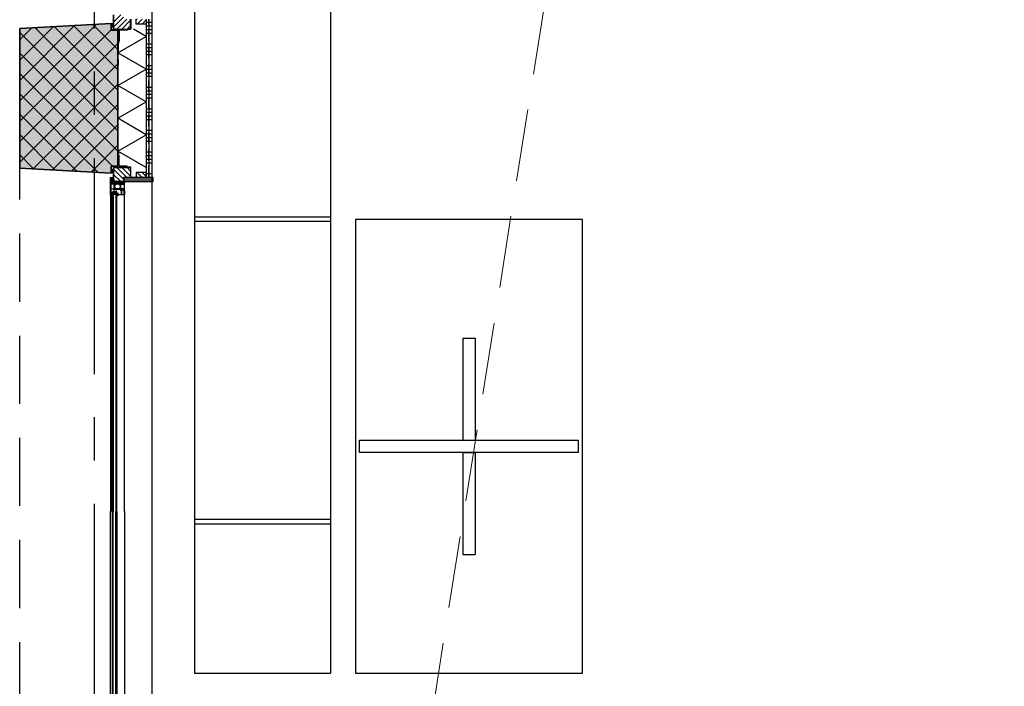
# Model space of a CAD drawing. Header units: millimetres. Extents: x 111285 to 237437, y -9513 to 52045.
# Tile 16 of 117: x 126152 to 130491, y 8670 to 11608. Entities that reach past the tile are written whole.
import ezdxf

# ---------------------------------------------------------------- set-up
doc = ezdxf.new("R2010")
doc.units = ezdxf.units.MM
doc.header["$LTSCALE"] = 100
for name, pattern in [('CENTER', [50.8, 31.75, -6.35, 6.35, -6.35]), ('DASHED', [0.75, 0.5, -0.25]), ('DASHED3', [4.5, 3, -1.5]), ('HIDDEN', [9.525, 6.35, -3.175]), ('HIDDEN2', [4.7625, 3.175, -1.5875])]:
    doc.linetypes.add(name, pattern=pattern)
doc.layers.get('0').update_dxf_attribs({"color": 252})
for name, color, linetype in [('0-aanzicht', 252, 'Continuous'), ('0-acceering', 252, 'Continuous'), ('0-afwerking', 252, 'Continuous'), ('0-arc-wanden', 252, 'Continuous'), ('0-binnenwanden', 252, 'Continuous'), ('0-BUITENKOZIJNEN', 252, 'Continuous'), ('0-constructie', 252, 'Continuous'), ('0-constructiehatch', 252, 'Continuous'), ('0-HOOFDSTRAMIEN', 1, 'CENTER'), ('0-ISOLATIE', 252, 'Continuous'), ('0-METSTU', 252, 'Continuous'), ('_79--VASTE-INRICHTING', 1, 'Continuous')]:
    doc.layers.add(name, color=color, linetype=linetype)
doc.layers.add('0-hulplijnen', color=252, linetype='Continuous', plot=False)
doc.layers.add('X-ref binnenlijn', color=252, linetype='Continuous', plot=False)

# ---------------------------------------------------------------- blocks, each defined once
blk = doc.blocks.new('U-STRAMIEN')
at = {"layer": '0-HOOFDSTRAMIEN', "ltscale": 0.3}
blk.add_lwpolyline([(0, -4264), (0, 47464)], dxfattribs=at)
blk = doc.blocks.new('SR1-horizontal')
at = {"linetype": 'Continuous', "ltscale": 0.25}
for p, q in [((400, 428), (400, 1822)), ((462, 1822), (462, 425.6)), ((400, -428), (400, -1822)), ((462, -1822), (462, -425.6))]:
    blk.add_line(p, q, dxfattribs=at)
at = {"linetype": 'Continuous'}
for p, q in [((407, 1822), (407, 412.9)), ((412, 412.9), (412, 1822)), ((424, 412.9), (424, 1822)), ((428, 1822), (428, 412.9)), ((408, -353), (408.8, -351.6)), ((408, -354.7), (408, -353)), ((408.8, -356.1), (408, -354.7)), ((408.8, -351.6), (409.2, -351.6)), ((408.8, -354.2), (408.8, -353.5)), ((408.8, -353.5), (408.8, -353.5)), ((408.8, -354.2), (408.8, -354.2)), ((409.2, -356.1), (408.8, -356.1)), ((409, -353.3), (410.3, -353.2)), ((409, -353.3), (409, -353.3)), ((410.3, -354.5), (409, -354.4)), ((409.2, -351.6), (409.3, -352.4)), ((409.3, -355.3), (409.2, -356.1)), ((409.6, -352.6), (409.9, -352.6)), ((409.9, -355.1), (409.6, -355.1)), ((410.3, -353.2), (410.3, -353.2)), ((410.3, -354.5), (410.3, -354.5)), ((410.5, -353.4), (410.5, -353.4)), ((410.5, -353.4), (410.5, -354.3)), ((410.5, -354.3), (410.5, -354.3)), ((410.6, -351.9), (410.6, -350.2)), ((410.6, -357.9), (410.6, -355.8)), ((410.8, -350), (410.8, -350)), ((410.8, -350), (410.8, -350)), ((411.1, -358.1), (410.8, -358.1)), ((411.1, -358.1), (411.1, -358.1)), ((411.3, -350.5), (411.3, -356.2)), ((411.4, -350.5), (411.3, -350.5)), ((411.3, -350.5), (411.3, -350.5)), ((411.3, -356.2), (411.3, -356.2)), ((411.3, -356.2), (411.3, -356.3)), ((411.3, -356.3), (411.3, -356.2)), ((411.3, -356.2), (411.3, -356.2)), ((411.3, -356.3), (411.3, -356.3)), ((411.3, -356.3), (411.3, -356.3)), ((411.3, -356.3), (411.5, -356.3)), ((411.4, -350.5), (411.4, -350.5)), ((411.5, -356.2), (411.5, -350.6)), ((411.5, -350.6), (411.5, -350.6)), ((411.5, -350.6), (411.5, -350.6)), ((411.5, -356.2), (411.5, -356.2)), ((411.5, -356.3), (411.5, -356.3)), ((412.3, -356.5), (411.5, -357.9)), ((411.5, -357.9), (411.5, -357.9)), ((412.1, -350.7), (412.1, -350.7)), ((412.1, -350.8), (412.1, -350.8)), ((412.1, -350.8), (412.1, -350.8)), ((412.1, -350.8), (412.1, -350.8)), ((412.2, -356.9), (412.5, -356.5)), ((412.2, -356.9), (412.2, -356.9)), ((412.2, -357.5), (412.2, -357.1)), ((412.2, -357.1), (412.2, -357.1)), ((412.2, -357.5), (412.2, -357.5)), ((412.4, -351.2), (412.4, -351.2)), ((412.4, -351.2), (412.4, -356.2)), ((412.5, -356.3), (412.5, -351.2)), ((412.5, -351.2), (412.5, -351.2)), ((412.5, -356.3), (412.5, -356.3)), ((412.5, -356.5), (412.5, -356.5)), ((412.5, -357.7), (412.5, -357.7)), ((413.4, -356.7), (412.9, -357.5)), ((412.9, -357.5), (412.9, -357.5)), ((413.4, -350.7), (413.4, -356.6)), ((413.4, -356.6), (413.4, -356.6)), ((413.4, -356.7), (413.4, -356.7)), ((401.7, -422.9), (402.3, -422.1)), ((401.7, -425.1), (401.7, -422.9)), ((401.7, -422.9), (401.7, -422.9)), ((402.3, -425.9), (401.7, -425.1)), ((401.7, -425.1), (401.7, -425.1)), ((402.3, -422.1), (402.3, -422.1)), ((402.3, -422.1), (402.5, -422.1)), ((402.5, -425.9), (402.3, -425.9)), ((402.3, -425.9), (402.3, -425.9)), ((402.5, -422.1), (402.5, -422.1)), ((402.5, -423.8), (402.5, -423.8)), ((402.5, -423.8), (402.5, -424.2)), ((402.5, -424.2), (402.5, -424.2)), ((402.5, -425.9), (402.5, -425.9)), ((402.8, -422.4), (402.8, -422.4)), ((402.8, -422.4), (402.8, -422.5)), ((402.8, -422.5), (402.8, -422.5)), ((404.2, -423.5), (402.8, -423.5)), ((402.8, -423.5), (402.8, -423.5)), ((402.8, -424.5), (402.8, -424.5)), ((402.8, -424.5), (404, -424.5)), ((402.8, -425.5), (402.8, -425.5)), ((402.8, -425.5), (402.8, -425.5)), ((402.8, -425.5), (402.8, -425.6)), ((402.8, -425.6), (402.8, -425.6)), ((403, -422.7), (403, -422.7)), ((403, -422.7), (403.7, -422.7)), ((403.7, -425.3), (403, -425.3)), ((403, -425.3), (403, -425.3)), ((403.6, -428.2), (403.6, -428.2)), ((403.6, -428.2), (403.7, -428.2)), ((403.7, -422.7), (403.7, -422.7)), ((403.7, -425.3), (403.7, -425.3)), ((403.7, -428.2), (403.7, -428.2)), ((404, -424.5), (404, -424.5)), ((404.2, -422.2), (404.2, -421)), ((404.2, -421), (404.2, -421)), ((404.2, -422.2), (404.2, -422.2)), ((404.2, -423.5), (404.2, -423.5)), ((404.2, -427.7), (404.2, -425.8)), ((404.2, -425.8), (404.2, -425.8)), ((404.2, -427.7), (404.2, -427.7)), ((404.3, -424.3), (404.4, -423.9)), ((404.3, -424.3), (404.3, -424.3)), ((404.6, -421), (404.6, -421)), ((404.6, -428.3), (404.6, -428.3)), ((404.6, -428.6), (404.6, -428.6)), ((404.8, -425.9), (404.8, -425.9)), ((404.8, -425.9), (404.8, -427.7)), ((404.8, -427.7), (404.8, -427.7)), ((405.3, -429.3), (405.3, -429.3)), ((405.4, -425.8), (405.4, -425.8)), ((405.8, -429.1), (405.8, -429.1)), ((406, -426.9), (406, -426.9)), ((406.7, -426.5), (406.7, -426.5)), ((406.8, -426.7), (406.8, -426.7)), ((406.8, -426.7), (406.8, -428.2)), ((406.8, -428.2), (406.8, -428.2)), ((406.8, -430.2), (406.8, -430.2)), ((406.8, -430.2), (406.8, -430.5)), ((406.8, -430.5), (406.8, -430.5)), ((407, -1822), (407, -412.9)), ((407, -412.9), (412, -412.9)), ((424, -412.9), (412, -412.9)), ((412, -412.9), (412, -1822)), ((412, -419.5), (414, -417.5)), ((412, -424.5), (412, -419.5)), ((416.8, -424.5), (412, -424.5)), ((414, -419.5), (413, -419.5)), ((413, -419.5), (413, -423)), ((413, -423), (423, -423)), ((414, -417.5), (422, -417.5)), ((422, -418.5), (414, -418.5)), ((414, -418.5), (414, -419.5)), ((418, -423.3), (416.8, -424.5)), ((419.2, -424.5), (418, -423.3)), ((424, -424.5), (419.2, -424.5)), ((422, -417.5), (424, -419.5)), ((422, -419.5), (422, -418.5)), ((423, -419.5), (422, -419.5)), ((423, -423), (423, -419.5)), ((424, -412.9), (424, -1822)), ((428, -412.9), (424, -412.9)), ((424, -419.5), (424, -424.5)), ((428, -1822), (428, -412.9)), ((428.3, -418.7), (428.3, -416.6)), ((428.3, -430.2), (428.3, -427.1)), ((428.5, -416.4), (428.7, -416.4)), ((428.5, -430.4), (428.5, -430.4)), ((431.3, -419.5), (433.1, -420)), ((433.9, -421.1), (433.9, -422.1)), ((433.9, -423.8), (433.9, -425.8)), ((434, -422.3), (434.6, -422.9)), ((434.6, -423.2), (434, -423.6)), ((434.1, -426), (436, -426))]:
    blk.add_line(p, q, dxfattribs=at)
for p, q in [((413, 305), (413, 367)), ((414, 367), (414, 305)), ((414, 305), (413, 305)), ((414, -305), (413, -305)), ((413, -305), (413, -367)), ((414, -367), (414, -305)), ((413, -367), (414, -367))]:
    blk.add_line(p, q)
at = {"linetype": 'DASHED'}
for p, q in [((568.5, -349), (568.5, 349)), ((433, 245), (433, 305)), ((433, 305), (473, 305)), ((473, 305), (473, 301)), ((437, 301), (437, 245)), ((473, 301), (437, 301)), ((437, 245), (433, 245)), ((437, -245), (433, -245)), ((433, -245), (433, -305)), ((437, -301), (437, -245)), ((473, -301), (437, -301)), ((473, -305), (473, -301)), ((433, -305), (473, -305))]:
    blk.add_line(p, q, dxfattribs=at)
at = {"ltscale": 0.1}
for p, q in [((403, 320), (403, 330)), ((408, 330), (408, 330)), ((408, 315), (408, 315)), ((413, 330), (413, 320)), ((419.1, 305), (424.1, 305)), ((416.6, 302.5), (416.6, 302.5)), ((424.1, 300), (419.1, 300)), ((426.6, 302.5), (426.6, 302.5)), ((416.6, -302.5), (416.6, -302.5)), ((424.1, -300), (419.1, -300)), ((426.6, -302.5), (426.6, -302.5)), ((403, -320), (403, -330)), ((408, -315), (408, -315)), ((408, -330), (408, -330)), ((413, -330), (413, -320)), ((419.1, -305), (424.1, -305)), ((414, -372), (461.5, -367)), ((414, -367), (461.5, -372)), ((461.5, -367), (414, -367)), ((414, -367), (414, -372)), ((414, -372), (461.5, -372)), ((461.5, -372), (461.5, -367))]:
    blk.add_line(p, q, dxfattribs=at)
at = {"linetype": 'Continuous'}
for points in [[(418.7, -382.4), (418.7, -382.4, -0.414214), (418.5, -382.2), (418.5, -381.2, -0.609065), (418.8, -381, 1.936492), (418.8, -379.8, -0.609065), (418.5, -379.6), (418.5, -378.6, -0.534511), (418.8, -378.4), (420.2, -379, 0.376373), (422.1, -378.4), (422.7, -377.3, -0.267949), (423.1, -377), (438.9, -377, -0.267949), (439.3, -377.3), (439.9, -378.4, 0.376373), (441.8, -379), (443.2, -378.4, -0.534511), (443.5, -378.6), (443.5, -379.6, -0.609065), (443.2, -379.8, 1.936492), (443.2, -381, -0.609065), (443.5, -381.2), (443.5, -382.2, -0.414214), (443.3, -382.4), (442.7, -382.4), (441.3, -381.5, 0.126173), (441.1, -381.5, -0.233397), (438.4, -380.1, 0.239087), (436.4, -379), (425.6, -379, 0.239087), (423.6, -380.1, -0.233397), (420.9, -381.5, 0.126173), (420.7, -381.5), (419.2, -382.4)], [(420.9, -396.5, -0.126173), (420.7, -396.5), (419.2, -395.6), (418.7, -395.6, 0.414214), (418.5, -395.8), (418.5, -396.8, 0.609065), (418.8, -397, -1.936492), (418.8, -398.2, 0.609065), (418.5, -398.4), (418.5, -399.4), (418.5, -399.4, 0.534511), (418.8, -399.6), (418.8, -399.6), (420.2, -399, -0.376373), (422.1, -399.6), (422.7, -400.7, 0.267949), (423.1, -401), (425.5, -401, -0.414214), (426, -401.5), (426, -404.2, -0.414214), (425.7, -404.5), (425.1, -404.5, 1), (425.1, -405.5), (426.7, -405.5, 0.414214), (427.2, -405), (427.2, -401.5, -0.414214), (427.7, -401), (438.9, -401, 0.267949), (439.3, -400.7), (439.9, -399.6, -0.376373), (441.8, -399), (443.2, -399.6, 0.534511), (443.5, -399.4), (443.5, -398.4, 0.609065), (443.2, -398.2, -1.936492), (443.2, -397, 0.609065), (443.5, -396.8), (443.5, -395.8), (443.5, -395.8, 0.414214), (443.3, -395.6), (443.3, -395.6), (442.7, -395.6), (441.3, -396.5, -0.126173), (441.1, -396.5, 0.233397), (438.4, -397.9, -0.239087), (436.4, -399), (425.6, -399, -0.239087), (423.6, -397.9, 0.233397)]]:
    blk.add_lwpolyline(points, format="xyb", close=True, dxfattribs=at)
at = {"ltscale": 0.1}
for centre, radius, start, end in [((405.5, 331.9), 3.11, 216.5592, 323.4408), ((408, 320), 5, 180, 270), ((410.5, 331.9), 3.11, 216.5592, 323.4408), ((408, 320), 5, 270, 0), ((419.1, 302.5), 2.5, 90, 180), ((424.1, 302.5), 2.5, 0, 90), ((419.1, 302.5), 2.5, 180, 270), ((424.1, 302.5), 2.5, 270, 0), ((419.1, -302.5), 2.5, 90, 180), ((419.1, -302.5), 2.5, 180, 270), ((424.1, -302.5), 2.5, 360, 90), ((424.1, -302.5), 2.5, 270, 360), ((408, -320), 5, 90, 180), ((405.5, -331.9), 3.11, 36.5592, 143.4408), ((408, -320), 5, 360, 90), ((410.5, -331.9), 3.11, 36.5592, 143.4408)]:
    blk.add_arc(centre, radius, start, end, dxfattribs=at)
at = {"linetype": 'Continuous'}
for centre, radius, start, end in [((409, -353.5), 0.2, 95, 180), ((409, -354.2), 0.2, 180, 265), ((409.6, -352.3), 0.3, 190, 270), ((409.6, -355.4), 0.3, 90, 170), ((409.9, -351.9), 0.7, 270, 360), ((409.9, -355.8), 0.7, 0, 90), ((410.3, -353.4), 0.2, 0, 95), ((410.3, -354.3), 0.2, 265, 0), ((410.8, -350.2), 0.2, 90, 180), ((410.8, -357.9), 0.2, 180, 270), ((411.8, -351.3), 1.66, 19.4803, 128.356), ((411.1, -357.6), 0.5, 270, 330), ((411.3, -350.5), 0.03, 90, 180), ((411.3, -356.2), 0.03, 180, 270), ((411.4, -351.7), 1.2, 53.2238, 90), ((411.5, -350.6), 0.03, 83.0216, 180), ((411.4, -351.8), 1.17, 54.1919, 82.6109), ((411.5, -356.2), 0.03, 270, 0), ((412.1, -350.8), 0.03, 305.7613, 53.2238), ((412.4, -357.1), 0.3, 150, 188.6598), ((412.5, -357.4), 0.3, 188.6598, 275.1203), ((411.9, -356.2), 0.5, 330, 360), ((412.4, -351.2), 0.0581, 0.841, 105.5617), ((412.2, -356.3), 0.3, 330, 0), ((412.5, -357.2), 0.5, 275.1203, 330), ((413.1, -356.6), 0.3, 330, 360), ((477.9, -374), 16, 154.8134, 174.3822), ((402.5, -422.4), 0.3, 360, 90), ((402.8, -423.8), 0.3, 90, 180), ((402.8, -424.2), 0.3, 180, 270), ((402.5, -425.6), 0.3, 270, 0), ((403, -422.5), 0.23, 180, 270), ((403, -425.5), 0.23, 90, 180), ((406.8, -427.1), 3.43, 198.551, 269.803), ((403.7, -422.2), 0.5, 270, 0), ((403.7, -425.8), 0.5, 0, 90), ((403.7, -427.7), 0.5, 270, 0), ((404, -424.2), 0.3, 270, 336.8014), ((404.4, -421.4), 0.493, 61.9834, 110.925), ((404.2, -423.8), 0.3, 336.8014, 90), ((404.5, -421.2), 0.3, 6.5895, 61.9834), ((403.7, -427.7), 1.1, 328.5138, 0), ((404.9, -428.4), 0.3, 148.5138, 214.5847), ((406.8, -427.1), 2.63, 214.5847, 235.8964), ((416.6, -419.8), 11.9, 186.5895, 214.2304), ((405.1, -425.9), 0.3, 27.9226, 180), ((405.5, -429), 0.3, 235.8964, 357.6668), ((416.6, -419.8), 12.7, 207.9226, 213.606), ((409.1, -429.2), 3.29, 155.9017, 177.6668), ((405.2, -427.4), 1, 335.9017, 33.606), ((409.1, -429.2), 2.49, 157.0327, 202.9673), ((406.5, -426.7), 0.3, 0, 34.2304), ((428.5, -416.6), 0.164, 90, 180), ((432.8, -418.7), 4.5, 180, 223.4695), ((432.8, -427.1), 4.5, 136.5305, 180), ((428.5, -430.2), 0.164, 180, 270), ((428.5, -429.9), 0.5, 270, 0.3744), ((428.6, -417), 0.6, 6.3295, 78.707), ((435.5, -431.3), 6.7, 130.8941, 167.7169), ((432.2, -416.6), 3, 186.3295, 253.7287), ((428.3, -422.9), 1.64, 316.5305, 43.4695), ((429.8, -428.8), 0.3, 162.7936, 267.4917), ((433.1, -429.9), 3.72, 117.0392, 161.1729), ((429.9, -420.5), 8.54, 269.2397, 316.6585), ((431.3, -426.4), 0.209, 302.0188, 131.7753), ((432.8, -421.1), 1.11, 360, 73.7287), ((434.1, -422.1), 0.245, 180, 225), ((434.1, -423.8), 0.245, 120, 180), ((434.1, -425.8), 0.245, 180, 270), ((434.5, -423.1), 0.205, 300, 45), ((436, -426.2), 0.246, 320.2709, 90)]:
    blk.add_arc(centre, radius, start, end, dxfattribs=at)
at = {"layer": '0-acceering', "ltscale": 0.1}
for p, q in [((445.4, 367), (414, 335.6)), ((458, 357.2), (414, 313.2)), ((472.3, 349), (428.3, 305)), ((517.2, 349), (513, 344.8)), ((539.6, 349), (517.6, 327)), ((410, 328.8), (403, 321.8)), ((405.5, 328.7), (403, 326.2)), ((412.6, 318), (403, 327.5)), ((410.4, 315.6), (403, 323.1)), ((406.2, 315.3), (403.3, 318.2)), ((413, 327.3), (403.5, 317.8)), ((413, 322.8), (405.8, 315.5)), ((413, 322), (406.2, 328.8)), ((412.5, 317.8), (410.2, 315.5)), ((413, 326.5), (410.8, 328.8)), ((418.5, 304.9), (416.7, 303.1)), ((420.8, 305), (417, 301.2)), ((417.1, 303.9), (421, 300)), ((423.1, 305), (418.2, 300.2)), ((418.4, 304.9), (423.2, 300)), ((425.1, 304.8), (420.3, 300)), ((420.5, 305), (425.2, 300.3)), ((422.7, 305), (426.3, 301.4)), ((425.2, 304.7), (426.3, 303.6)), ((489, 343.3), (450.7, 305)), ((489, 320.8), (473.2, 305)), ((558, 344.9), (540.1, 327)), ((570.5, 333.4), (558, 333.4)), ((570.5, 317.5), (558, 317.5)), ((583, 333.4), (570.5, 333.4)), ((583, 317.5), (570.5, 317.5)), ((416.6, 302.1), (418.7, 300)), ((426.3, 303.7), (422.6, 300)), ((426.5, 301.6), (425, 300.2)), ((570.5, 301.6), (558, 301.6)), ((570.5, 285.7), (558, 285.7)), ((583, 301.6), (570.5, 301.6)), ((583, 285.7), (570.5, 285.7)), ((570.5, 238.1), (558, 238.1)), ((570.5, 222.3), (558, 222.3)), ((583, 238.1), (570.5, 238.1)), ((583, 222.3), (570.5, 222.3)), ((570.5, 206.4), (558, 206.4)), ((570.5, 190.5), (558, 190.5)), ((583, 206.4), (570.5, 206.4)), ((583, 190.5), (570.5, 190.5)), ((570.5, 142.9), (558, 142.9)), ((583, 142.9), (570.5, 142.9)), ((570.5, 127), (558, 127)), ((570.5, 111.1), (558, 111.1)), ((570.5, 95.2), (558, 95.2)), ((583, 127), (570.5, 127)), ((583, 111.1), (570.5, 111.1)), ((583, 95.2), (570.5, 95.2)), ((570.5, 47.6), (558, 47.6)), ((583, 47.6), (570.5, 47.6)), ((570.5, 31.8), (558, 31.8)), ((570.5, 15.9), (558, 15.9)), ((583, 31.8), (570.5, 31.8)), ((583, 15.9), (570.5, 15.9)), ((570.5, 0), (558, 0)), ((583, 0), (570.5, 0)), ((570.5, -47.6), (558, -47.6)), ((570.5, -63.5), (558, -63.5)), ((570.5, -79.4), (558, -79.4)), ((583, -47.6), (570.5, -47.6)), ((583, -63.5), (570.5, -63.5)), ((583, -79.4), (570.5, -79.4)), ((570.5, -95.3), (558, -95.3)), ((583, -95.3), (570.5, -95.3)), ((570.5, -142.9), (558, -142.9)), ((570.5, -158.7), (558, -158.7)), ((583, -142.9), (570.5, -142.9)), ((583, -158.7), (570.5, -158.7)), ((570.5, -174.6), (558, -174.6)), ((570.5, -190.5), (558, -190.5)), ((583, -174.6), (570.5, -174.6)), ((583, -190.5), (570.5, -190.5)), ((570.5, -238.1), (558, -238.1)), ((570.5, -254), (558, -254)), ((583, -238.1), (570.5, -238.1)), ((583, -254), (570.5, -254)), ((416.6, -302.1), (418.7, -300)), ((418.5, -304.9), (416.7, -303.1)), ((420.8, -305), (417, -301.2)), ((417.1, -303.9), (421, -300)), ((423.1, -305), (418.2, -300.2)), ((418.4, -304.9), (423.2, -300)), ((425.1, -304.8), (420.3, -300)), ((420.5, -305), (425.2, -300.3)), ((426.3, -303.7), (422.6, -300)), ((422.7, -305), (426.3, -301.4)), ((426.5, -301.6), (425, -300.2)), ((425.2, -304.7), (426.3, -303.6)), ((570.5, -269.9), (558, -269.9)), ((570.5, -285.8), (558, -285.8)), ((583, -269.9), (570.5, -269.9)), ((583, -285.8), (570.5, -285.8)), ((410.4, -315.6), (403, -323.1)), ((412.6, -318), (403, -327.5)), ((410, -328.8), (403, -321.8)), ((405.5, -328.7), (403, -326.2)), ((406.2, -315.3), (403.3, -318.2)), ((413, -327.3), (403.5, -317.8)), ((413, -322.8), (405.8, -315.5)), ((413, -322), (406.2, -328.8)), ((412.5, -317.8), (410.2, -315.5)), ((413, -326.5), (410.8, -328.8)), ((458, -357.2), (414, -313.2)), ((445.4, -367), (414, -335.6)), ((472.3, -349), (428.3, -305)), ((489, -343.3), (450.7, -305)), ((489, -320.8), (473.2, -305)), ((517.2, -349), (513, -344.8)), ((539.6, -349), (517.6, -327)), ((558, -344.9), (540.1, -327)), ((570.5, -333.4), (558, -333.4)), ((583, -333.4), (570.5, -333.4)), ((422.9, -367), (414, -358.1)), ((588, -352.4), (458, -352.4)), ((588, -361.9), (458, -361.9))]:
    blk.add_line(p, q, dxfattribs=at)
at = {"layer": '0-afwerking', "linetype": 'DASHED'}
for p, q in [((490, 349), (490, 304)), ((490, 304), (474, 304)), ((474, 304), (474, 300)), ((474, 300), (438, 300)), ((438, 300), (438, 244)), ((438, 244), (434, 244)), ((434, 244), (434, 145)), ((434, -244), (434, -145)), ((438, -244), (434, -244)), ((438, -300), (438, -244)), ((474, -300), (438, -300)), ((474, -304), (474, -300)), ((490, -304), (474, -304)), ((490, -349), (490, -304))]:
    blk.add_line(p, q, dxfattribs=at)
at = {"layer": '0-binnenwanden', "ltscale": 0.1}
for p, q in [((414, 367), (414, 305)), ((489, 305), (489, 349)), ((513, 327), (513, 349)), ((558, 349), (558, 327)), ((414, 305), (489, 305)), ((558, 327), (513, 327)), ((414, -367), (414, -305)), ((414, -305), (489, -305)), ((489, -305), (489, -349)), ((558, -327), (513, -327)), ((513, -327), (513, -349)), ((558, -349), (558, -327)), ((458, -367), (414, -367)), ((489, -349), (458, -349)), ((458, -349), (458, -367)), ((588, -349), (458, -349)), ((458, -349), (458, -367)), ((458, -367), (588, -367)), ((513, -349), (558, -349)), ((588, -367), (588, -349))]:
    blk.add_line(p, q, dxfattribs=at)
at = {"layer": '0-BUITENKOZIJNEN', "linetype": 'Continuous'}
for p, q in [((434.1, -425.3), (434.1, -424)), ((434.1, -424), (434.1, -424)), ((434.1, -425.3), (434.1, -425.3)), ((434.6, -423.5), (434.6, -423.5)), ((434.6, -423.5), (435.1, -423.5)), ((461.5, -425.8), (434.6, -425.8)), ((435.1, -423.5), (435.1, -423.5)), ((435.6, -424), (435.6, -424.1)), ((435.6, -424.1), (435.6, -424)), ((435.6, -424), (435.6, -424)), ((435.6, -424), (435.6, -424.1)), ((435.6, -424.1), (435.6, -424.1)), ((436.1, -424.6), (447.1, -424.6)), ((446.2, -403.8), (446.2, -403.3)), ((446.3, -403.1), (447.7, -402)), ((446.5, -404), (446.4, -404)), ((447.9, -403.2), (446.7, -403.9)), ((447.1, -424.6), (447.1, -424.6)), ((448.3, -405.6), (448.3, -403.3)), ((448.3, -415.9), (448.3, -405.6)), ((448.3, -423.6), (448.3, -415.9)), ((449.4, -402.4), (449.4, -405.4)), ((449.4, -405.4), (449.4, -415.9)), ((449.4, -415.9), (449.4, -423.6)), ((450.4, -424.6), (459, -424.3)), ((456.1, -406), (456.1, -403.6)), ((457, -403.2), (457.5, -403.8)), ((460.2, -409.3), (457.1, -407.8)), ((457.3, -404.6), (457.3, -405.9)), ((457.8, -406.8), (460, -407.8)), ((460.5, -415.9), (460.5, -409.7)), ((460.5, -422.8), (460.5, -415.9)), ((460.8, -407.4), (460.8, -406.7)), ((461, -406.5), (461.5, -406.5)), ((462, -407), (462, -415.9)), ((462, -415.9), (462, -425.3)), ((462, -425.3), (462, -425.3))]:
    blk.add_line(p, q, dxfattribs=at)
at = {"layer": '0-BUITENKOZIJNEN', "linetype": 'Continuous', "ltscale": 0.25}
blk.add_lwpolyline([(420.6, -396.4), (419.2, -395.6), (418.7, -395.6, 0.414214), (418.5, -395.8), (418.5, -399.6, 0.414214), (418.7, -399.8), (420.7, -399, -0.9366), (421.1, -398.8), (422.1, -400.6, -0.577375), (421.9, -401), (418.3, -401, 0.414214), (417.6, -401.7), (417.6, -404.2, 0.414214), (417.9, -404.5), (418.5, -404.5, -1), (418.5, -405.5), (415.3, -405.5, -0.412335), (414.5, -404.7, -0.416094), (414.7, -404.5), (415.9, -404.5, 0.414214), (416.1, -404.3), (416.1, -401.5, 0.414214), (415.6, -401), (402.3, -401, 0.410557), (401.8, -401.5), (401.6, -417), (401.6, -419.5, 0.414214), (402.1, -420), (403, -420, 0.414214), (403.2, -419.8), (403.2, -418.9, -1), (404, -418.9), (404, -422, -0.414214), (403.5, -422.5), (403.2, -422.5, -0.414214), (403, -422.3), (403, -421.7, 0.414214), (402.5, -421.2), (401.9, -421.2, 0.414214), (401.4, -421.7), (401.4, -426.3, 0.414214), (401.9, -426.8), (402.5, -426.8, 0.414214), (403, -426.3), (403, -425.7, -0.414214), (403.2, -425.5), (403.5, -425.5, -0.414214), (404, -426), (404, -427.5, -0.414214), (403.5, -428), (400.5, -428, -0.414214), (400, -427.5), (400, -350.5, -0.414214), (400.5, -350), (409.7, -350, -0.414214), (410.2, -350.5), (410.2, -352, -0.414214), (409.7, -352.5), (409.6, -352.5, -0.414214), (409.4, -352.3), (409.4, -352, 1), (407.8, -352), (407.8, -356, 1), (409.4, -356), (409.4, -355.7, -0.414214), (409.6, -355.5), (409.7, -355.5, -0.414214), (410.2, -356), (410.2, -376.5, 0.414214), (410.7, -377), (416.2, -377, 0.414214), (416.7, -376.5), (416.7, -373.4, 0.414214), (416.5, -373.2), (414.9, -373.2, -0.414214), (414.7, -373, -0.414214), (415.5, -372.2), (417.8, -372.2, -0.414214), (418.3, -372.7), (418.3, -376.8, 0.414214), (418.5, -377), (421.9, -377, -0.577351), (422.1, -377.5), (421.1, -379.2, -0.936617), (420.7, -379), (418.7, -378.2, 0.414214), (418.5, -378.4), (418.5, -382.2, 0.414214), (418.7, -382.4), (419.2, -382.4), (420.6, -381.6, -0.999993), (421, -381.6), (421, -382, -0.267949), (419.5, -384.6), (419, -384.8, 0.267949), (418.5, -385.7), (418.5, -392.3, 0.267949), (419, -393.2), (419.5, -393.4, -0.267949), (421, -396), (421, -396.4, -0.999992)], format="xyb", close=True, dxfattribs=at)
at = {"layer": '0-BUITENKOZIJNEN', "linetype": 'Continuous'}
for points in [[(406.1, -351.4), (401.9, -351.4, 0.414214), (401.4, -351.9), (401.4, -376.5, 0.414214), (401.9, -377), (408.3, -377, 0.414214), (408.8, -376.5), (408.8, -358.7, 0.414214), (408.3, -358.2), (408.1, -358.2, -0.414214), (406.6, -356.7), (406.6, -351.9, 0.414214)], [(401.4, -378.9), (401.4, -382.1, 0.414214), (401.6, -382.3), (401.8, -382.3, -0.414214), (402, -382.5), (402, -383.6, -0.414214), (401.8, -383.8), (401.6, -383.8, 0.414214), (401.4, -384), (401.4, -397.5, 0.414214), (401.6, -397.7), (401.8, -397.7, -0.414214), (402, -397.9), (402, -399, 0.414214), (402.2, -399.2), (403.3, -399.2, -0.414214), (403.5, -399.4, 0.414214), (403.7, -399.6), (415, -399.6, 0.414214), (415.2, -399.4, -0.414214), (415.4, -399.2), (416.5, -399.2, 0.414214), (416.7, -399), (416.7, -379, 0.414214), (416.5, -378.8), (415.4, -378.8, -0.414214), (415.2, -378.6, 0.414214), (415, -378.4), (410.4, -378.4, 0.414214), (410.2, -378.6, -0.414214), (410, -378.8), (409, -378.8, -0.414214), (408.8, -378.6, 0.414214), (408.6, -378.4), (401.9, -378.4, 0.414214)], [(458, -404.5, 0.536675), (457.8, -404.8, 0.301511), (459.7, -406), (461.5, -406, 0.414214), (462, -405.5), (462, -372.5, 0.414214), (461.5, -372), (459.7, -372, 0.301511), (457.8, -373.2, 0.536675), (458, -373.5), (459.7, -373.5, -0.414214), (460.2, -374), (460.2, -376.5, -0.414214), (459.7, -377), (446.2, -377, -0.414214), (445.7, -376.5), (445.7, -374, -0.414214), (446.2, -373.5), (447.6, -373.5, 0.553992), (447.8, -373.2, 0.287008), (446.2, -372.2), (443.4, -372.2, 0.414214), (442.4, -373.2), (442.4, -373.3, 0.414214), (442.6, -373.5), (443.8, -373.5, -0.414214), (444, -373.7), (444, -376.3, -0.414214), (443.3, -377), (443.3, -377), (440.6, -377), (440.6, -377, 0.57735), (440.4, -377.5), (440.7, -378.1), (441.4, -379.2, 1), (441.7, -379), (443.2, -378.4, -0.534511), (443.5, -378.6), (443.5, -378.6), (443.5, -382.2, -0.414214), (443.3, -382.4), (442.8, -382.4), (442.8, -382.4), (441.4, -381.6, 1.077346), (441, -381.6), (441, -382, 0.267949), (442.5, -384.6), (442.5, -384.6), (443, -384.8, -0.267949), (443.5, -385.7), (443.5, -389), (443.5, -389), (443.5, -392.3, -0.267949), (443, -393.2), (443, -393.2), (442.5, -393.4, 0.267949), (441, -396), (441, -396), (441, -396.4, 1.077346), (441.4, -396.4), (442.8, -395.6), (443.3, -395.6, -0.414214), (443.5, -395.8), (443.5, -395.8), (443.5, -399.4), (443.5, -399.4, -0.534511), (443.2, -399.6), (441.7, -399), (441.7, -399, 1), (441.4, -398.8), (441.4, -398.8), (440.7, -399.9), (440.7, -399.9), (440.4, -400.6, 0.57735), (440.6, -401), (440.6, -401), (443.3, -401, -0.414214), (444, -401.7), (444, -404.3, -0.414214), (443.8, -404.5), (442.6, -404.5, 0.414214), (442.4, -404.7), (442.4, -404.8, 0.414214), (443.4, -405.8), (446.2, -405.8, 0.287008), (447.8, -404.8, 0.553992), (447.6, -404.5), (446.2, -404.5, -0.414214), (445.7, -404), (445.7, -401.5, -0.414214), (446.2, -401), (459.7, -401, -0.414214), (460.2, -401.5), (460.2, -404, -0.414214), (459.7, -404.5)], [(460.6, -394), (460.6, -394), (460.6, -397.5), (460.6, -397.5, -0.414214), (460.4, -397.7, 0.414214), (460.2, -397.9), (460.2, -399), (460.2, -399, -0.414214), (460, -399.2), (458.9, -399.2, 0.414214), (458.7, -399.4, -0.414214), (458.5, -399.6), (447, -399.6), (447, -399.6, -0.414214), (446.8, -399.4, 0.414214), (446.6, -399.2), (445.5, -399.2, -0.414214), (445.3, -399), (445.3, -397.9), (445.3, -379), (445.3, -379, -0.414214), (445.5, -378.8), (446.6, -378.8, 0.414214), (446.8, -378.6, -0.414214), (447, -378.4), (458.5, -378.4, -0.414214), (458.7, -378.6), (458.7, -378.6, 0.414214), (458.9, -378.8), (458.9, -378.8), (460, -378.8, -0.414214), (460.2, -379), (460.2, -379), (460.2, -380.1), (460.2, -380.1, 0.414214), (460.4, -380.3), (460.4, -380.3, -0.414214), (460.6, -380.5), (460.6, -380.5)]]:
    blk.add_lwpolyline(points, format="xyb", close=True, dxfattribs=at)
for centre, radius, start, end in [((434.6, -424), 0.5, 90, 180), ((434.6, -425.3), 0.5, 180, 270), ((435.1, -424), 0.5, 0, 90), ((436.1, -424.1), 0.5, 180, 270), ((446.7, -403.3), 0.5, 150, 180), ((446.4, -403.8), 0.2, 180, 270), ((446.5, -403.8), 0.2, 270, 315), ((447.3, -423.6), 1.02, 261.8721, 359.594), ((448.5, -402.4), 0.906, 0, 150), ((448.1, -403.3), 0.2, 0, 150), ((450.4, -423.6), 1, 180, 271.4815), ((456.6, -403.6), 0.5, 45, 180), ((458.1, -406), 2, 180, 240), ((457.7, -404.6), 0.4, 124.8499, 180), ((458.3, -405.9), 1, 180, 240), ((457.3, -404), 0.3, 304.8499, 45), ((459, -422.8), 1.5, 271.4815, 0), ((460.3, -407.4), 0.5, 240, 0), ((460, -409.7), 0.5, 0, 60), ((461, -406.7), 0.2, 90, 180), ((461.5, -407), 0.5, 0, 90), ((461.5, -425.3), 0.5, 270, 0)]:
    blk.add_arc(centre, radius, start, end, dxfattribs=at)
at = {"layer": '0-ISOLATIE', "ltscale": 0.1}
for p, q in [((558, 272.4), (501.4, 305)), ((433, 200.2), (558, 272.4)), ((558, 128), (433, 200.2)), ((433, 55.8), (558, 128)), ((558, -16.3), (433, 55.8)), ((433, -88.5), (558, -16.3)), ((558, -160.7), (433, -88.5)), ((433, -232.8), (558, -160.7)), ((558, -305), (433, -232.8))]:
    blk.add_line(p, q, dxfattribs=at)
at = {"layer": '0-METSTU', "ltscale": 0.1}
for p, q in [((558, 349), (558, -349)), ((570.5, -349), (570.5, 349)), ((570.5, -349), (570.5, 349)), ((583, 349), (583, -349)), ((558, -349), (570.5, -349)), ((583, -349), (570.5, -349))]:
    blk.add_line(p, q, dxfattribs=at)
blk = doc.blocks.new('onderlegger beganegrond')
at = {"linetype": 'HIDDEN', "lineweight": 0, "ltscale": 0.5}
blk.add_line((550, 550), (7405, 43805), dxfattribs=at)
at = {"layer": '0-aanzicht', "linetype": 'DASHED3'}
blk.add_lwpolyline([(64822, 0), (15, 0), (15, 15), (0, 15), (0, 44373), (15, 44373), (15, 44388), (33060, 44388)], dxfattribs=at)
at = {"layer": 'X-ref binnenlijn'}
blk.add_lwpolyline([(65120, 12574), (32630, 12574), (32630, 12638), (7405, 12638), (7405, 16138), (32630, 16138), (32630, 29144), (7405, 29144), (7405, 32644), (32630, 32644), (32630, 43805), (583, 43805), (583, 583), (43680, 583)], dxfattribs=at)
for p in [(0, 11262), (0, 7618)]:
    blk.add_blockref('SR1-horizontal', p)

msp = doc.modelspace()

# ---------------------------------------------------------------- hatches: boundary and pattern name
at = {"layer": '0-arc-wanden', "ltscale": 0.1}
h = msp.add_hatch(dxfattribs=at)
h.set_pattern_fill('ANSI37', color=256, scale=20, style=0)
h.set_pattern_definition([(45, (126482, -28382), (-44.90128, 44.90128), []), (135, (126482, -28382), (-44.90128, -44.90128), [])])
h.paths.add_polyline_path([(126555, 11562), (126555, 11592), (126152, 11570), (126152, 10954), (126555, 10932), (126555, 10962), (126585, 10962), (126585, 11562)])
at = {"layer": '0-constructiehatch', "lineweight": 0}
msp.add_hatch(color=256, dxfattribs=at).paths.add_polyline_path([(126555, 10962), (126555, 10932), (126152, 10954), (126152, 11570), (126555, 11592), (126555, 11562), (126585, 11562), (126585, 10962)])

# ---------------------------------------------------------------- linework, layer by layer
at = {"layer": '0-constructie', "ltscale": 10}
msp.add_lwpolyline([(126555, 11562), (126555, 11592), (126152, 11570), (126152, 10954), (126555, 10932), (126555, 10962), (126585, 10962), (126585, 11562)], close=True, dxfattribs=at)
at = {"layer": '0-hulplijnen', "ltscale": 10}
msp.add_lwpolyline([(126555, 10962), (126555, 10932), (126152, 10954), (126152, 11570), (126555, 11592), (126555, 11562), (126585, 11562), (126585, 10962)], close=True, dxfattribs=at)
at = {"layer": '_79--VASTE-INRICHTING'}
for p, q in [((127522, 16728), (127522, 8728)), ((126922, 12728), (126922, 8728)), ((127522, 10738.1), (126922, 10738.1)), ((127522, 10718.1), (126922, 10718.1)), ((127522, 9404.7), (126922, 9404.7)), ((127522, 9384.7), (126922, 9384.7)), ((126922, 8728), (127522, 8728))]:
    msp.add_line(p, q, dxfattribs=at)
at = {"layer": '_79--VASTE-INRICHTING', "linetype": 'HIDDEN2', "ltscale": 10}
for p, q in [((128105.3, 10205), (128105.3, 9755)), ((128105.3, 10205), (128159.3, 10205)), ((128159.3, 10205), (128159.3, 9755)), ((128105.3, 9755), (128159.3, 9755)), ((128105.3, 9701), (128105.3, 9251)), ((128105.3, 9701), (128159.3, 9701)), ((128159.3, 9701), (128159.3, 9251)), ((128105.3, 9251), (128159.3, 9251))]:
    msp.add_line(p, q, dxfattribs=at)
at = {"layer": '_79--VASTE-INRICHTING', "ltscale": 50}
msp.add_lwpolyline([(127632, 8728), (128632, 8728), (128632, 10728), (127632, 10728)], close=True, dxfattribs=at)
at = {"layer": '_79--VASTE-INRICHTING', "linetype": 'HIDDEN2', "ltscale": 10}
msp.add_lwpolyline([(127650, 9755), (128614, 9755), (128614, 9701), (127650, 9701)], close=True, dxfattribs=at)

# ---------------------------------------------------------------- block references
msp.add_blockref('onderlegger beganegrond', (126152, 0))
at = {"layer": '0-HOOFDSTRAMIEN'}
msp.add_blockref('U-STRAMIEN', (126482, 594), dxfattribs=at)

doc.saveas('drawing.dxf')
